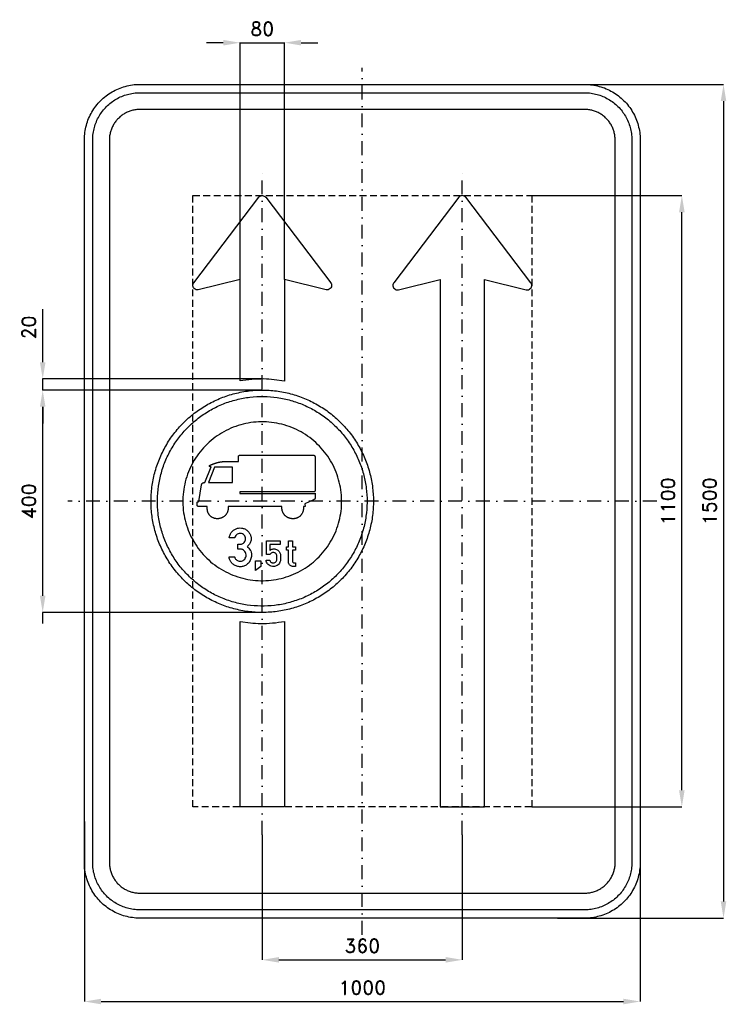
# Model space of a CAD drawing. Header units: millimetres. Extents: x -616 to 655, y -905 to 866.
import ezdxf

# ---------------------------------------------------------------- set-up
doc = ezdxf.new("R2010")
doc.units = ezdxf.units.MM
doc.header["$LTSCALE"] = 5
doc.linetypes.add('ČERCHOVANÁX2', pattern=[2, 1, -0.5, 0, -0.5])
doc.linetypes.add('ČÁRKOVANÁX2', pattern=[1.5, 1, -0.5])
doc.layers.add('Kóty', color=2, linetype='Continuous')
doc.layers.add('Značka', color=7, linetype='Continuous')
doc.styles.get("Standard").update_dxf_attribs({"font": 'romand.shx', "height": 25})
doc.dimstyles.get("Standard").update_dxf_attribs({"dimtxt": 25, "dimasz": 30, "dimexe": 0.18, "dimexo": 0.0625, "dimgap": 12.5, "dimtad": 1, "dimdec": 0, "dimzin": 0, "dimdsep": 46, "dimtxsty": 'Standard', "dimcen": 0.09, "dimadec": 0, "dimazin": 0, "dimtfac": 1, "dimtdec": 0, "dimtofl": 0, "dimtmove": 0, "dimatfit": 3, "dimfxl": 1, "dimtolj": 1, "dimtzin": 0, "dimarcsym": 0})

# ---------------------------------------------------------------- blocks, each defined once
blk = doc.blocks.new('*D0')
at = {"layer": 'Defpoints', "color": 0, "transparency": 16777216}
for p in [(-500, -576.2), (500, -596.8), (500, -900)]:
    blk.add_point(p, dxfattribs=at)
at = {"layer": 'Kóty', "color": 0, "lineweight": -2, "transparency": 16777216}
for p, q in [((-500, -576.2), (-500, -900.2)), ((500, -596.9), (500, -900.2)), ((-470, -900), (470, -900))]:
    blk.add_line(p, q, dxfattribs=at)
at = {"layer": 'Kóty', "color": 0, "transparency": 16777216}
for points in [[(-470, -895), (-470, -905), (-500, -900)], [(470, -895), (470, -905), (500, -900)]]:
    blk.add_solid(points, dxfattribs=at)
at = {"layer": 'Kóty', "color": 0, "transparency": 16777216, "insert": (0, -875), "char_height": 25, "attachment_point": 5}
blk.add_mtext('\\A1;1000', dxfattribs=at)
blk = doc.blocks.new('*D1')
at = {"layer": 'Defpoints', "color": 0, "transparency": 16777216}
for p in [(339.5, 750), (351.4, -750), (650, -750)]:
    blk.add_point(p, dxfattribs=at)
at = {"layer": 'Kóty', "color": 0, "lineweight": -2, "transparency": 16777216}
for p, q in [((339.6, 750), (650.2, 750)), ((650, 720), (650, -720)), ((351.5, -750), (650.2, -750))]:
    blk.add_line(p, q, dxfattribs=at)
at = {"layer": 'Kóty', "color": 0, "transparency": 16777216}
for points in [[(645, 720), (655, 720), (650, 750)], [(645, -720), (655, -720), (650, -750)]]:
    blk.add_solid(points, dxfattribs=at)
at = {"layer": 'Kóty', "color": 0, "transparency": 16777216, "insert": (625, 0), "char_height": 25, "attachment_point": 5, "rotation": 90}
blk.add_mtext('\\A1;1500', dxfattribs=at)
blk = doc.blocks.new('*D2')
at = {"layer": 'Defpoints', "color": 0, "transparency": 16777216}
for p in [(-180, -600), (180, -600), (180, -825)]:
    blk.add_point(p, dxfattribs=at)
at = {"layer": 'Kóty', "color": 0, "lineweight": -2, "transparency": 16777216}
for p, q in [((-180, -600.0625), (-180, -825.18)), ((180, -600.0625), (180, -825.18)), ((-150, -825), (150, -825))]:
    blk.add_line(p, q, dxfattribs=at)
at = {"layer": 'Kóty', "color": 0, "transparency": 16777216}
for points in [[(-150, -820), (-150, -830), (-180, -825)], [(150, -820), (150, -830), (180, -825)]]:
    blk.add_solid(points, dxfattribs=at)
at = {"layer": 'Kóty', "color": 0, "transparency": 16777216, "insert": (0, -800), "char_height": 25, "attachment_point": 5}
blk.add_mtext('\\A1;360', dxfattribs=at)
blk = doc.blocks.new('*D3')
at = {"layer": 'Defpoints', "color": 0, "transparency": 16777216}
for p in [(-140, 825), (-220, 399.21), (-140, 399.21)]:
    blk.add_point(p, dxfattribs=at)
at = {"layer": 'Kóty', "color": 0, "lineweight": -2, "transparency": 16777216}
for p, q in [((-250, 825), (-280, 825)), ((-220, 399.2725), (-220, 825.18)), ((-140, 399.2725), (-140, 825.18)), ((-110, 825), (-80, 825))]:
    blk.add_line(p, q, dxfattribs=at)
at = {"layer": 'Kóty', "color": 0, "transparency": 16777216}
for points in [[(-250, 830), (-250, 820), (-220, 825)], [(-110, 830), (-110, 820), (-140, 825)]]:
    blk.add_solid(points, dxfattribs=at)
at = {"layer": 'Kóty', "color": 0, "transparency": 16777216, "insert": (-180, 850), "char_height": 25, "attachment_point": 5}
blk.add_mtext('\\A1;80', dxfattribs=at)
blk = doc.blocks.new('*D4')
at = {"layer": 'Defpoints', "color": 0, "transparency": 16777216}
for p in [(304.8, 550), (575, 550), (304.8, -550)]:
    blk.add_point(p, dxfattribs=at)
at = {"layer": 'Kóty', "color": 0, "lineweight": -2, "transparency": 16777216}
for p, q in [((304.8625, 550), (575.18, 550)), ((575, -520), (575, 520)), ((304.8625, -550), (575.18, -550))]:
    blk.add_line(p, q, dxfattribs=at)
at = {"layer": 'Kóty', "color": 0, "transparency": 16777216}
for points in [[(570, 520), (580, 520), (575, 550)], [(570, -520), (580, -520), (575, -550)]]:
    blk.add_solid(points, dxfattribs=at)
at = {"layer": 'Kóty', "color": 0, "transparency": 16777216, "insert": (550, 0), "char_height": 25, "attachment_point": 5, "rotation": 90}
blk.add_mtext('\\A1;1100', dxfattribs=at)
blk = doc.blocks.new('*D5')
at = {"layer": 'Defpoints', "color": 0, "transparency": 16777216}
for p in [(-575, 200), (-180, 200), (-180, -200)]:
    blk.add_point(p, dxfattribs=at)
at = {"layer": 'Kóty', "color": 0, "lineweight": -2, "transparency": 16777216}
for p, q in [((-180.1, 200), (-575.2, 200)), ((-575, -170), (-575, 170)), ((-180.1, -200), (-575.2, -200))]:
    blk.add_line(p, q, dxfattribs=at)
at = {"layer": 'Kóty', "color": 0, "transparency": 16777216}
for points in [[(-580, 170), (-570, 170), (-575, 200)], [(-580, -170), (-570, -170), (-575, -200)]]:
    blk.add_solid(points, dxfattribs=at)
at = {"layer": 'Kóty', "color": 0, "transparency": 16777216, "insert": (-600, 0), "char_height": 25, "attachment_point": 5, "rotation": 90}
blk.add_mtext('\\A1;400', dxfattribs=at)
blk = doc.blocks.new('*D6')
at = {"layer": 'Defpoints', "color": 0, "transparency": 16777216}
for p in [(-575, 220), (-180, 220), (-180, 200)]:
    blk.add_point(p, dxfattribs=at)
at = {"layer": 'Kóty', "color": 0, "lineweight": -2, "transparency": 16777216}
for p, q in [((-575, 250), (-575, 345.5)), ((-180.1, 220), (-575.2, 220)), ((-180.1, 200), (-575.2, 200)), ((-575, 170), (-575, 140))]:
    blk.add_line(p, q, dxfattribs=at)
at = {"layer": 'Kóty', "color": 0, "transparency": 16777216}
for points in [[(-580, 250), (-570, 250), (-575, 220)], [(-580, 170), (-570, 170), (-575, 200)]]:
    blk.add_solid(points, dxfattribs=at)
at = {"layer": 'Kóty', "color": 0, "transparency": 16777216, "insert": (-600, 312.7), "char_height": 25, "attachment_point": 5, "rotation": 90}
blk.add_mtext('\\A1;20', dxfattribs=at)

msp = doc.modelspace()

# ---------------------------------------------------------------- linework, layer by layer
at = {"layer": 'Kóty'}
for points in [[(-220, 825), (-140, 825)], [(-575, 200.0163), (-575, 219.9834)], [(-575, -219.9834), (-575, -200.0163)]]:
    msp.add_lwpolyline(points, dxfattribs=at)
at = {"layer": 'Značka', "color": 6, "linetype": 'ČERCHOVANÁX2', "ltscale": 5}
for points in [[(0, -780), (0, 780)], [(-180, -600), (-180, 600)], [(180, -600), (180, 600)], [(530, 0), (-530, 0)]]:
    msp.add_lwpolyline(points, dxfattribs=at)
at = {"layer": 'Značka', "color": 5}
for points in [[(-400, -750), (-400.393, -749.9988), (-400.785, -749.9969, -0.0321801), (-413.6978, -749.0925, -0.0354432), (-426.3873, -746.4557, -0.0362667), (-438.6591, -742.3068, -0.0344205), (-450.2266, -736.4713, -0.0337216), (-461.0042, -729.2849, -0.0340847), (-470.7107, -720.7107, -0.0342086), (-479.2931, -711.0064, -0.0342292), (-486.4713, -700.2266, -0.0340441), (-492.2651, -688.6512, -0.0334121), (-496.4557, -676.3873, -0.0341269), (-499.1355, -663.6918, -0.0367447), (-499.9969, -650.785), (-499.9989, -650.393), (-500, -650), (-500, 650), (-499.9988, 650.39), (-499.9969, 650.79, -0.0321796), (-499.0925, 663.7, -0.0354411), (-496.4557, 676.39, -0.0362697), (-492.3068, 688.66, -0.0344172), (-486.4713, 700.23, -0.033719), (-479.2849, 711, -0.0340776), (-470.7107, 720.71, -0.0342077), (-461.0064, 729.29, -0.0342268), (-450.2266, 736.47, -0.0340514), (-438.6512, 742.27, -0.0334162), (-426.3873, 746.46, -0.0341286), (-413.6918, 749.14, -0.0367456), (-400.785, 750), (-400.393, 750), (-400, 750), (400, 750), (400.393, 750), (400.785, 750, -0.0321794), (413.698, 749.09, -0.0354509), (426.387, 746.46, -0.0362816), (438.659, 742.31, -0.0344246), (450.227, 736.47, -0.0337312), (461.004, 729.28, -0.034081), (470.711, 720.71, -0.0342138), (479.293, 711.01, -0.0342285), (486.471, 700.23, -0.0340344), (492.265, 688.65, -0.0334114), (496.46, 676.39, -0.0341223), (499.14, 663.69, -0.0367412), (500, 650.79), (500, 650.39), (500, 650), (500, -650), (500, -650.393), (500, -650.785, -0.0321792), (499.09, -663.6978, -0.0354418), (496.46, -676.3873, -0.0362638), (492.307, -688.6591, -0.0344153), (486.471, -700.2266, -0.0337192), (479.285, -711.0042, -0.034086), (470.711, -720.7107, -0.0342054), (461.006, -729.2931, -0.0342295), (450.227, -736.4713, -0.0340459), (438.651, -742.2651, -0.0334135), (426.387, -746.4557, -0.034127), (413.692, -749.1355, -0.036745), (400.785, -749.9969), (400.393, -749.9989), (400, -750), (-400, -750)], [(-400, -735), (-400.334, -734.999), (-400.668, -734.9974, -0.0321799), (-411.6431, -734.2286, -0.0354431), (-422.4292, -731.9874, -0.036267), (-432.8602, -728.4608, -0.0344205), (-442.6926, -723.5006, -0.0337214), (-451.8536, -717.3922, -0.0340847), (-460.1041, -710.1041, -0.0342085), (-467.3991, -701.8554, -0.0342292), (-473.5006, -692.6926, -0.0340447), (-478.4254, -682.8535, -0.0334123), (-481.9874, -672.4292, -0.0341271), (-484.2652, -661.638, -0.0367448), (-484.9974, -650.668), (-484.9991, -650.334), (-485, -650), (-485, 650), (-484.999, 650.33), (-484.9974, 650.67, -0.0321808), (-484.2286, 661.64, -0.0354437), (-481.9874, 672.43, -0.0362674), (-478.4608, 682.86, -0.034419), (-473.5006, 692.69, -0.0337112), (-467.3922, 701.85, -0.0340785), (-460.1041, 710.1, -0.034195), (-451.8554, 717.4, -0.0342194), (-442.6926, 723.5, -0.0340514), (-432.8535, 728.43, -0.0334085), (-422.4292, 731.99, -0.0341207), (-411.638, 734.27, -0.0367451), (-400.668, 735), (-400.334, 735), (-400, 735), (400, 735), (400.334, 735), (400.668, 735, -0.0321738), (411.643, 734.23, -0.0354396), (422.429, 731.99, -0.0362613), (432.86, 728.46, -0.0344296), (442.693, 723.5, -0.0337309), (451.854, 717.39, -0.0340802), (460.104, 710.1, -0.0342125), (467.399, 701.86, -0.03423), (473.501, 692.69, -0.0340367), (478.425, 682.85, -0.0334178), (481.987, 672.43, -0.0341274), (484.265, 661.64, -0.0367509), (484.997, 650.67), (484.999, 650.33), (485, 650), (485, -650), (484.999, -650.334), (484.997, -650.668, -0.0321847), (484.229, -661.6431, -0.0354498), (481.987, -672.4292, -0.0362714), (478.461, -682.8602, -0.0344187), (473.501, -692.6926, -0.0337149), (467.392, -701.8536, -0.0340831), (460.104, -710.1041, -0.0342094), (451.855, -717.3991, -0.0342308), (442.693, -723.5006, -0.0340424), (432.854, -728.4254, -0.0334111), (422.429, -731.9874, -0.0341271), (411.638, -734.2652, -0.0367448), (400.668, -734.9974), (400.334, -734.9991), (400, -735), (-400, -735)], [(-400, -705), (400, -705), (400.216, -704.9994), (400.432, -704.9983, 0.0321799), (407.534, -704.5008, 0.0354424), (414.513, -703.0507, 0.0362647), (421.263, -700.7687, 0.0344223), (427.625, -697.5592, 0.033717), (433.552, -693.6067, 0.034088), (438.891, -688.8909, 0.0342122), (443.611, -683.5535, 0.0342287), (447.559, -677.6246, 0.0340415), (450.746, -671.2582, 0.0334124), (453.051, -664.513, 0.0341249), (454.525, -657.5305, 0.0367432), (454.998, -650.432), (454.999, -650.216), (455, -650), (455, 650), (454.999, 650.22), (454.998, 650.43, 0.0321867), (454.501, 657.53, 0.0354421), (453.051, 664.51, 0.0362779), (450.769, 671.26, 0.0344207), (447.559, 677.62, 0.0337176), (443.607, 683.55, 0.0340785), (438.891, 688.89, 0.0341988), (433.554, 693.61, 0.0342361), (427.625, 697.56, 0.0340303), (421.258, 700.75, 0.033395), (414.513, 703.05, 0.0341092), (407.53, 704.52, 0.0367438), (400.432, 705), (400.216, 705), (400, 705), (-400, 705), (-400.216, 705), (-400.432, 705, 0.0321706), (-407.5338, 704.5, 0.0354292), (-414.513, 703.05, 0.036266), (-421.2625, 700.77, 0.0344312), (-427.6246, 697.56, 0.0337345), (-433.5523, 693.61, 0.034079), (-438.8909, 688.89, 0.0342245), (-443.6112, 683.55, 0.0342352), (-447.5592, 677.62, 0.0340405), (-450.7458, 671.26, 0.0334087), (-453.0507, 664.51, 0.034125), (-454.5245, 657.53, 0.0367448), (-454.9983, 650.43), (-454.9994, 650.22), (-455, 650), (-455, -650), (-454.9994, -650.216), (-454.9983, -650.432, 0.0321797), (-454.5008, -657.5338, 0.0354429), (-453.0507, -664.513, 0.0362669), (-450.7687, -671.2625, 0.0344214), (-447.5592, -677.6246, 0.0337215), (-443.6067, -683.5523, 0.0340845), (-438.8909, -688.8909, 0.0342083), (-433.5535, -693.6112, 0.0342301), (-427.6246, -697.5592, 0.0340439), (-421.2582, -700.7458, 0.0334124), (-414.513, -703.0507, 0.0341275), (-407.5305, -704.5245, 0.0367453), (-400.432, -704.9983), (-400.216, -704.9994), (-400, -705)], [(-220, 216.403), (-220, 375.21), (-220, 399.21), (-295, 380.66), (-295.4, 380.58), (-295.7, 380.51), (-297.3, 380.43), (-298.9, 380.68), (-300.7, 381.38), (-302.3, 382.54), (-303.6, 384.03), (-304.4, 385.8), (-304.9, 387.72), (-304.8, 389.68), (-304.4, 391.22), (-303.7, 392.62), (-303.5, 392.95), (-303.3, 393.27), (-186.4, 546.85), (-186.1, 547.13), (-185.9, 547.41), (-184.8, 548.4), (-183.6, 549.17), (-181.8, 549.8), (-180, 550, -0.0609936), (-178.2, 549.8), (-176.4, 549.17), (-175.2, 548.41), (-174.1, 547.41), (-173.9, 547.13), (-173.6, 546.85), (-56.7, 393.27), (-56.5, 392.95), (-56.3, 392.62), (-55.6, 391.21), (-55.2, 389.68), (-55.1, 387.72), (-55.6, 385.8), (-56.4, 384.03), (-57.7, 382.54), (-59.3, 381.39), (-61.1, 380.68), (-62.7, 380.42, -0.0574543), (-64.3, 380.51), (-64.6, 380.58), (-65, 380.66), (-140, 399.21), (-140, 375.21), (-140, 216.3), (-158.6, 218.731, 0.0237632), (-177.1, 219.981, 0.0274226), (-198.6, 218.978, 0.00900977), (-220, 216.403)], [(140, -550), (220, -550), (220, 375.21), (220, 399.21), (295, 380.66), (295.4, 380.58), (295.7, 380.51), (297.3, 380.43), (298.9, 380.68), (300.7, 381.38), (302.3, 382.54), (303.6, 384.03), (304.4, 385.8), (304.9, 387.72), (304.8, 389.68), (304.4, 391.22), (303.7, 392.62), (303.5, 392.95), (303.3, 393.27), (186.4, 546.85), (186.1, 547.13), (185.9, 547.41), (184.8, 548.4), (183.6, 549.17), (181.8, 549.8), (180, 550, 0.0609936), (178.2, 549.8), (176.4, 549.17), (175.2, 548.41), (174.1, 547.41), (173.9, 547.13), (173.6, 546.85), (56.7, 393.27), (56.5, 392.95), (56.3, 392.62), (55.6, 391.21), (55.2, 389.68), (55.1, 387.72), (55.6, 385.8), (56.4, 384.03), (57.7, 382.54), (59.3, 381.39), (61.1, 380.68), (62.7, 380.42, 0.0574543), (64.3, 380.51), (64.6, 380.58), (65, 380.66), (140, 399.21), (140, 375.21), (140, -550)], [(20, 0), (20, -1.309), (19.98, -2.618, -0.0321731), (17.99, -28.69, -0.0357246), (12.49, -54.288, -0.0366749), (3.9, -79.007, -0.0347495), (-8.12, -102.259, -0.0340364), (-22.88, -123.871, -0.0344521), (-40.44, -143.26, -0.0345575), (-60.28, -160.322, -0.0344277), (-82.28, -174.499, -0.0343867), (-105.86, -185.842, -0.0344176), (-130.77, -193.846, -0.0344252), (-156.48, -198.699, -0.034416), (-182.62, -199.983, -0.0344146), (-208.71, -198.016, -0.0344193), (-234.29, -192.491, -0.0344188), (-258.98, -183.838, -0.0344138), (-282.26, -171.881, -0.034415), (-303.87, -157.131, -0.0344155), (-323.26, -139.558, -0.0344182), (-340.32, -119.717, -0.0344176), (-354.5, -97.724, -0.0344207), (-365.84, -74.143, -0.0344125), (-373.85, -49.231, -0.0344131), (-378.7, -23.518, -0.0344137), (-379.98, 2.618, -0.0344118), (-378.02, 28.711, -0.0344129), (-372.49, 54.288, -0.0344113), (-363.84, 78.983, -0.0344139), (-351.88, 102.259, -0.034417), (-337.13, 123.872, -0.034419), (-319.56, 143.26, -0.0344133), (-299.72, 160.32, -0.0344162), (-277.72, 174.499, -0.0344144), (-254.14, 185.842, -0.0344149), (-229.23, 193.846, -0.0344176), (-203.52, 198.699, -0.0344162), (-177.38, 199.983, -0.0344168), (-151.29, 198.016, -0.0344159), (-125.71, 192.491, -0.0344145), (-101.02, 183.837, -0.0344145), (-77.74, 171.881, -0.0344165), (-56.13, 157.132, -0.0344028), (-36.74, 139.558, -0.0344173), (-19.68, 119.715, -0.0344822), (-5.5, 97.724, -0.0344182), (5.83, 74.15, -0.0340641), (13.85, 49.231, -0.0327859), (18.58, 24.791, -0.0342694), (20, 0)], [(-144.46, -9.417), (-241.37, -9.417), (-241.37, -9.455), (-241.37, -9.492), (-241.35, -9.754), (-241.34, -10.016), (-241.33, -10.265), (-241.32, -10.514), (-241.31, -10.764), (-241.3, -11.014), (-241.3, -11.214), (-241.29, -11.414), (-241.29, -11.626), (-241.29, -11.839), (-241.29, -11.877), (-241.29, -11.914), (-241.29, -12.055), (-241.29, -12.196), (-241.3, -12.478), (-241.31, -12.76), (-241.34, -13.467), (-241.4, -14.172), (-241.52, -15.112), (-241.68, -16.044), (-241.87, -16.969), (-242.12, -17.883), (-242.34, -18.605), (-242.6, -19.314), (-242.97, -20.183), (-243.37, -21.035), (-243.79, -21.848), (-244.24, -22.64), (-244.65, -23.279), (-245.1, -23.897), (-245.57, -24.496), (-246.06, -25.073), (-246.48, -25.519), (-246.91, -25.949), (-247.47, -26.465), (-248.05, -26.958), (-248.73, -27.506), (-249.44, -28.021), (-250.05, -28.423), (-250.67, -28.798), (-251.31, -29.15), (-251.96, -29.475), (-252.49, -29.717), (-253.03, -29.942), (-253.71, -30.199), (-254.4, -30.432), (-255.23, -30.686), (-256.07, -30.906), (-256.78, -31.06), (-257.49, -31.185), (-258.2, -31.285), (-258.92, -31.358), (-259.49, -31.398, -0.00836224), (-260.07, -31.419, -0.00963806), (-260.79, -31.421, -0.00710552), (-261.52, -31.4), (-262.37, -31.35), (-263.23, -31.266), (-263.94, -31.166), (-264.64, -31.036), (-265.34, -30.88), (-266.03, -30.697), (-266.58, -30.531), (-267.12, -30.346), (-267.79, -30.089), (-268.45, -29.806), (-269.23, -29.44), (-270, -29.037), (-270.63, -28.671), (-271.24, -28.275), (-271.83, -27.855), (-272.4, -27.408), (-272.84, -27.035), (-273.26, -26.643), (-273.77, -26.133), (-274.26, -25.601), (-274.77, -25.011), (-275.25, -24.399), (-275.63, -23.871), (-275.98, -23.327), (-276.32, -22.769), (-276.63, -22.2), (-276.87, -21.736), (-277.09, -21.265), (-277.35, -20.666), (-277.59, -20.06), (-277.93, -19.104), (-278.23, -18.134), (-278.44, -17.315), (-278.61, -16.487), (-278.75, -15.654), (-278.86, -14.816), (-278.92, -14.144), (-278.96, -13.47), (-278.97, -12.629), (-278.96, -11.788), (-278.95, -11.489), (-278.94, -11.19), (-278.94, -10.962), (-278.93, -10.735), (-278.92, -10.511), (-278.9, -10.288), (-278.89, -10.103), (-278.88, -9.918), (-278.87, -9.707), (-278.85, -9.496), (-278.85, -9.457), (-278.85, -9.417), (-293.72, -9.416), (-293.72, -9.416), (-293.72, -9.416), (-293.75, -9.416), (-293.77, -9.417), (-293.79, -9.417), (-293.81, -9.417), (-293.84, -9.417), (-293.86, -9.418), (-293.88, -9.418), (-293.89, -9.418), (-293.92, -9.418), (-293.94, -9.418), (-294.1, -9.418), (-294.26, -9.416), (-294.39, -9.413), (-294.52, -9.407), (-294.66, -9.399), (-294.79, -9.387), (-294.9, -9.376), (-295, -9.362), (-295.13, -9.341), (-295.26, -9.316), (-295.36, -9.298), (-295.45, -9.277), (-295.53, -9.258), (-295.6, -9.237), (-295.68, -9.214), (-295.75, -9.189), (-295.81, -9.168), (-295.87, -9.145), (-295.94, -9.115), (-296.02, -9.082), (-296.07, -9.056), (-296.13, -9.028), (-296.17, -9.004), (-296.21, -8.978), (-296.26, -8.952), (-296.3, -8.924), (-296.33, -8.901), (-296.36, -8.878), (-296.4, -8.847), (-296.44, -8.815), (-296.49, -8.779), (-296.53, -8.742), (-296.56, -8.709), (-296.6, -8.675), (-296.63, -8.641), (-296.66, -8.605), (-296.69, -8.576), (-296.71, -8.547), (-296.74, -8.509), (-296.77, -8.47), (-296.8, -8.422), (-296.83, -8.374), (-296.85, -8.332), (-296.88, -8.29), (-296.9, -8.248), (-296.92, -8.204), (-296.94, -8.169), (-296.95, -8.134), (-296.97, -8.089), (-296.99, -8.044), (-297, -7.995), (-297.02, -7.945), (-297.03, -7.904), (-297.04, -7.862), (-297.05, -7.82), (-297.06, -7.778), (-297.07, -7.744), (-297.08, -7.71), (-297.09, -7.668), (-297.09, -7.625), (-297.11, -7.562), (-297.11, -7.499), (-297.12, -7.447), (-297.13, -7.394), (-297.13, -7.341), (-297.14, -7.288), (-297.14, -7.246), (-297.14, -7.203), (-297.14, -7.15), (-297.14, -7.098), (-297.14, -7.079), (-297.14, -7.06), (-297.14, -7.044), (-297.14, -7.028), (-297.14, -7.013), (-297.14, -6.997), (-297.14, -6.984), (-297.14, -6.971), (-297.14, -6.956), (-297.14, -6.94), (-297.14, -6.89), (-297.14, -6.84), (-297.14, -6.739), (-297.14, -6.638), (-297.14, -6.387), (-297.14, -6.136), (-297.14, -5.8), (-297.14, -5.465), (-297.14, -5.13), (-297.14, -4.795), (-297.14, -4.527), (-297.14, -4.258), (-297.14, -3.923), (-297.14, -3.588), (-297.14, -3.448), (-297.14, -3.307), (-297.13, -3.19), (-297.12, -3.073), (-297.11, -2.956), (-297.1, -2.84), (-297.09, -2.747), (-297.07, -2.654), (-297.05, -2.539), (-297.02, -2.425), (-297, -2.344), (-296.98, -2.263), (-296.96, -2.196), (-296.94, -2.13), (-296.92, -2.065), (-296.89, -2), (-296.87, -1.948), (-296.85, -1.897), (-296.82, -1.834), (-296.78, -1.772), (-296.75, -1.707), (-296.71, -1.642), (-296.68, -1.59), (-296.65, -1.538), (-296.61, -1.488), (-296.57, -1.439), (-296.54, -1.4), (-296.51, -1.363), (-296.47, -1.317), (-296.42, -1.273), (-296.37, -1.223), (-296.32, -1.174), (-296.27, -1.135), (-296.22, -1.098), (-296.17, -1.062), (-296.12, -1.028), (-296.08, -1.001), (-296.04, -0.976), (-295.99, -0.945), (-295.93, -0.916), (-295.86, -0.88), (-295.79, -0.847), (-295.73, -0.821), (-295.67, -0.796), (-295.61, -0.774), (-295.54, -0.753), (-295.49, -0.737), (-295.44, -0.722), (-295.38, -0.704), (-295.31, -0.688), (-295.27, -0.676), (-295.22, -0.665), (-295.17, -0.656), (-295.13, -0.648), (-295.09, -0.64), (-295.05, -0.632), (-295.02, -0.627), (-294.98, -0.621), (-294.94, -0.615), (-294.9, -0.609), (-294.83, -0.599), (-294.75, -0.59), (-294.69, -0.583), (-294.62, -0.577), (-294.56, -0.572), (-294.49, -0.568), (-294.44, -0.565), (-294.39, -0.562), (-294.33, -0.559), (-294.26, -0.557), (-294.24, -0.557), (-294.21, -0.556), (-294.19, -0.556), (-294.17, -0.556), (-294.15, -0.555), (-294.13, -0.555), (-294.11, -0.555), (-294.09, -0.554), (-294.08, -0.554), (-294.06, -0.554), (-294.06, -0.554), (-294.05, -0.554), (-289.14, 29.807), (-289.14, 29.815), (-289.14, 29.822), (-289.14, 29.83), (-289.13, 29.845), (-289.13, 29.861), (-289.12, 29.9), (-289.11, 29.938), (-289.1, 29.99), (-289.09, 30.041), (-289.08, 30.093), (-289.07, 30.144), (-289.06, 30.185), (-289.05, 30.227), (-289.04, 30.27), (-289.03, 30.314), (-289.03, 30.321), (-289.02, 30.329), (-289.01, 30.367), (-289, 30.404), (-288.97, 30.478), (-288.94, 30.552), (-288.87, 30.73), (-288.8, 30.907), (-288.7, 31.131), (-288.6, 31.351), (-288.48, 31.561), (-288.35, 31.764), (-288.24, 31.924), (-288.11, 32.077), (-287.96, 32.241), (-287.8, 32.393), (-287.76, 32.421), (-287.73, 32.448), (-287.73, 32.45), (-287.73, 32.453), (-287.72, 32.456), (-287.72, 32.46), (-287.71, 32.465), (-287.71, 32.47), (-287.7, 32.475), (-287.69, 32.48), (-287.69, 32.484), (-287.68, 32.488), (-287.68, 32.493), (-287.67, 32.498), (-287.62, 32.536), (-287.57, 32.574), (-287.47, 32.648), (-287.36, 32.718), (-287.08, 32.882), (-286.79, 33.024), (-286.37, 33.191), (-285.94, 33.326), (-285.49, 33.438), (-285.04, 33.526), (-284.68, 33.582), (-284.32, 33.626), (-283.96, 33.661), (-283.59, 33.685), (-283.53, 33.689), (-283.47, 33.692), (-283.46, 33.692), (-283.46, 33.693), (-283.44, 33.694), (-283.43, 33.695), (-283.4, 33.698), (-283.36, 33.701), (-283.32, 33.705), (-283.28, 33.708), (-283.23, 33.711), (-283.19, 33.714), (-283.15, 33.716), (-283.12, 33.717), (-283.08, 33.718), (-283.04, 33.719), (-283.04, 33.719), (-283.03, 33.719), (-272.08, 61.751), (-272.08, 61.751), (-272.08, 61.751), (-272.11, 61.749), (-272.13, 61.748), (-272.15, 61.747), (-272.18, 61.745), (-272.2, 61.744), (-272.22, 61.743), (-272.24, 61.742), (-272.26, 61.742), (-272.28, 61.741), (-272.31, 61.741), (-272.46, 61.741), (-272.6, 61.746), (-272.73, 61.756), (-272.85, 61.77), (-272.97, 61.789), (-273.1, 61.812), (-273.19, 61.833), (-273.29, 61.859), (-273.41, 61.895), (-273.53, 61.935), (-273.63, 61.972), (-273.73, 62.012), (-273.81, 62.049), (-273.89, 62.089), (-273.97, 62.131), (-274.05, 62.177), (-274.11, 62.215), (-274.17, 62.256), (-274.24, 62.309), (-274.31, 62.365), (-274.36, 62.409), (-274.41, 62.454), (-274.45, 62.494), (-274.49, 62.534), (-274.53, 62.576), (-274.57, 62.619), (-274.59, 62.655), (-274.62, 62.691), (-274.65, 62.738), (-274.68, 62.785), (-274.71, 62.839), (-274.74, 62.895), (-274.76, 62.942), (-274.78, 62.99), (-274.8, 63.039), (-274.82, 63.089), (-274.83, 63.129), (-274.84, 63.17), (-274.85, 63.221), (-274.85, 63.273), (-274.86, 63.338), (-274.86, 63.403), (-274.86, 63.458), (-274.86, 63.512), (-274.85, 63.566), (-274.84, 63.619), (-274.83, 63.662), (-274.82, 63.704), (-274.8, 63.757), (-274.78, 63.808), (-274.76, 63.882), (-274.72, 63.955), (-274.69, 64.013), (-274.66, 64.071), (-274.62, 64.126), (-274.59, 64.181), (-274.56, 64.224), (-274.52, 64.266), (-274.48, 64.317), (-274.44, 64.367), (-274.37, 64.444), (-274.29, 64.518), (-274.23, 64.578), (-274.16, 64.635), (-274.1, 64.691), (-274.03, 64.744), (-273.97, 64.786), (-273.92, 64.827), (-273.84, 64.877), (-273.77, 64.925), (-273.61, 65.028), (-273.45, 65.125), (-273.31, 65.202), (-273.17, 65.274), (-273.03, 65.343), (-272.89, 65.409), (-272.77, 65.459), (-272.66, 65.508), (-272.51, 65.565), (-272.36, 65.62), (-272.31, 65.639), (-272.26, 65.657), (-272.22, 65.672), (-272.18, 65.688), (-272.13, 65.703), (-272.09, 65.717), (-272.06, 65.729), (-272.03, 65.741), (-271.98, 65.756), (-271.94, 65.77), (-271.9, 65.783), (-271.86, 65.796), (-271.83, 65.807), (-271.8, 65.818), (-271.77, 65.829), (-271.74, 65.84), (-271.71, 65.849), (-271.68, 65.858), (-271.65, 65.87), (-271.62, 65.881), (-271.53, 65.912), (-271.45, 65.943), (-271.38, 65.969), (-271.3, 65.995), (-271.23, 66.021), (-271.16, 66.048), (-271.1, 66.069), (-271.04, 66.09), (-270.97, 66.117), (-270.9, 66.144), (-270.63, 66.245), (-270.37, 66.346), (-270.14, 66.431), (-269.92, 66.516), (-269.7, 66.601), (-269.47, 66.686), (-269.3, 66.755), (-269.12, 66.823), (-268.89, 66.908), (-268.67, 66.993), (-268.22, 67.165), (-267.76, 67.336), (-267.38, 67.477), (-267, 67.617), (-266.62, 67.756), (-266.23, 67.892), (-265.93, 68.001), (-265.62, 68.108), (-265.24, 68.24), (-264.85, 68.371), (-264.3, 68.554), (-263.75, 68.734), (-263.29, 68.879), (-262.83, 69.021), (-262.37, 69.16), (-261.91, 69.295), (-261.53, 69.401), (-261.16, 69.503), (-260.7, 69.628), (-260.23, 69.749), (-259.73, 69.874), (-259.24, 69.995), (-258.83, 70.092), (-258.41, 70.186), (-258, 70.276), (-257.58, 70.363), (-257.25, 70.43), (-256.91, 70.495), (-256.5, 70.572), (-256.08, 70.647), (-255.51, 70.746), (-254.95, 70.842), (-254.48, 70.918), (-254, 70.99), (-253.53, 71.057), (-253.06, 71.117), (-252.68, 71.16), (-252.3, 71.199), (-251.9, 71.234), (-251.49, 71.261), (-251.42, 71.265), (-251.35, 71.269), (-251.33, 71.27), (-251.32, 71.271), (-251.3, 71.272), (-251.27, 71.274), (-251.21, 71.277), (-251.14, 71.281), (-251.05, 71.285), (-250.97, 71.29), (-250.88, 71.295), (-250.79, 71.299), (-250.73, 71.302), (-250.66, 71.306), (-250.58, 71.31), (-250.51, 71.314), (-250.5, 71.314), (-250.48, 71.315), (-222.94, 71.315), (-222.94, 79.284), (-222.94, 79.288), (-222.94, 79.292), (-222.94, 79.32), (-222.94, 79.348), (-222.94, 79.374), (-222.94, 79.401), (-222.94, 79.428), (-222.94, 79.454), (-222.94, 79.476), (-222.94, 79.497), (-222.93, 79.524), (-222.93, 79.551), (-222.93, 79.721), (-222.92, 79.891), (-222.91, 80.032), (-222.89, 80.174), (-222.88, 80.315), (-222.86, 80.455), (-222.84, 80.567), (-222.82, 80.678), (-222.78, 80.816), (-222.75, 80.954), (-222.72, 81.048), (-222.7, 81.142), (-222.67, 81.219), (-222.64, 81.295), (-222.61, 81.371), (-222.58, 81.445), (-222.56, 81.504), (-222.53, 81.562), (-222.49, 81.633), (-222.45, 81.703), (-222.41, 81.765), (-222.37, 81.827), (-222.34, 81.877), (-222.3, 81.926), (-222.26, 81.973), (-222.23, 82.02), (-222.19, 82.056), (-222.16, 82.091), (-222.12, 82.134), (-222.07, 82.175), (-222.02, 82.223), (-221.96, 82.269), (-221.92, 82.305), (-221.87, 82.34), (-221.82, 82.374), (-221.77, 82.406), (-221.73, 82.43), (-221.69, 82.454), (-221.63, 82.482), (-221.58, 82.509), (-221.5, 82.548), (-221.41, 82.585), (-221.34, 82.612), (-221.26, 82.638), (-221.19, 82.661), (-221.12, 82.683), (-221.06, 82.699), (-221, 82.714), (-220.92, 82.731), (-220.84, 82.747), (-220.77, 82.761), (-220.69, 82.774), (-220.63, 82.784), (-220.57, 82.793), (-220.5, 82.802), (-220.44, 82.809), (-220.39, 82.815), (-220.34, 82.82), (-220.27, 82.826), (-220.21, 82.831), (-220.09, 82.839), (-219.98, 82.846), (-219.88, 82.85), (-219.78, 82.853), (-219.69, 82.856), (-219.59, 82.857), (-219.51, 82.857), (-219.43, 82.857), (-219.35, 82.856), (-219.27, 82.855), (-219.25, 82.855), (-219.24, 82.854), (-87.7, 82.854), (-87.62, 82.852), (-87.54, 82.849, -0.0505214), (-87.06, 82.775), (-86.61, 82.605), (-86.24, 82.381), (-85.92, 82.093), (-85.6, 81.716), (-85.35, 81.295), (-85.17, 80.884), (-85.04, 80.454), (-84.94, 79.993), (-84.9, 79.525), (-84.9, 79.453), (-84.9, 79.38), (-84.9, 79.374), (-84.9, 78.483), (-84.9, 77.592), (-84.9, 75.81), (-84.9, 74.028), (-84.9, 69.572), (-84.9, 65.117), (-84.9, 59.176), (-84.9, 53.235), (-84.9, 47.295), (-84.9, 41.354), (-84.9, 36.602), (-84.9, 31.849), (-84.9, 26.8), (-84.9, 21.75), (-84.9, 20.859), (-84.9, 19.968), (-84.9, 19.949), (-84.9, 19.93), (-84.9, 19.893), (-84.9, 19.855), (-84.9, 19.761), (-84.9, 19.668), (-84.91, 19.542), (-84.91, 19.417), (-84.92, 19.293), (-84.94, 19.168), (-84.95, 19.069), (-84.97, 18.97), (-84.99, 18.847), (-85.02, 18.724), (-85.04, 18.641), (-85.06, 18.558), (-85.08, 18.49), (-85.1, 18.422), (-85.12, 18.355), (-85.15, 18.289), (-85.17, 18.236), (-85.19, 18.184), (-85.22, 18.12), (-85.26, 18.056), (-85.3, 17.985), (-85.34, 17.915), (-85.38, 17.858), (-85.42, 17.802), (-85.46, 17.748), (-85.5, 17.696), (-85.54, 17.655), (-85.58, 17.615), (-85.63, 17.567), (-85.68, 17.521), (-85.74, 17.461), (-85.81, 17.405), (-85.88, 17.36), (-85.94, 17.318), (-86, 17.278), (-86.07, 17.24), (-86.12, 17.211), (-86.17, 17.183), (-86.24, 17.151), (-86.31, 17.12), (-86.41, 17.076), (-86.52, 17.035), (-86.61, 17.005), (-86.69, 16.977), (-86.78, 16.95), (-86.87, 16.927), (-86.95, 16.909), (-87.02, 16.892), (-87.11, 16.873), (-87.2, 16.855), (-87.38, 16.824), (-87.55, 16.797), (-87.7, 16.779), (-87.85, 16.764), (-88, 16.751), (-88.15, 16.742), (-88.26, 16.736), (-88.38, 16.731), (-88.53, 16.728), (-88.68, 16.726), (-88.72, 16.726), (-88.76, 16.725), (-88.79, 16.725), (-88.82, 16.725), (-88.85, 16.725), (-88.88, 16.724), (-88.9, 16.724), (-88.93, 16.724), (-88.96, 16.724), (-88.98, 16.724), (-88.99, 16.724), (-88.99, 16.724), (-220.18, 16.734), (-220.18, 13.917), (-88.35, 13.918), (-87.39, 13.918), (-87.38, 13.918), (-87.37, 13.917), (-87.28, 13.916), (-87.2, 13.916), (-87.12, 13.916), (-87.04, 13.916), (-86.97, 13.917), (-86.89, 13.919), (-86.82, 13.922), (-86.76, 13.925), (-86.68, 13.93), (-86.61, 13.936), (-86.52, 13.944), (-86.43, 13.953), (-86.36, 13.962), (-86.28, 13.973), (-86.21, 13.985), (-86.14, 13.999), (-86.08, 14.012), (-86.03, 14.026), (-85.96, 14.045), (-85.89, 14.066), (-85.81, 14.089), (-85.74, 14.114), (-85.69, 14.136), (-85.63, 14.161), (-85.57, 14.187), (-85.52, 14.215), (-85.48, 14.239), (-85.43, 14.264), (-85.38, 14.296), (-85.33, 14.331), (-85.28, 14.368), (-85.23, 14.407), (-85.19, 14.441), (-85.15, 14.477), (-85.11, 14.513), (-85.08, 14.551), (-85.05, 14.583), (-85.02, 14.615), (-84.99, 14.656), (-84.96, 14.698), (-84.95, 14.709), (-84.94, 14.72), (-84.94, 14.73), (-84.93, 14.739), (-84.93, 14.749), (-84.92, 14.758), (-84.91, 14.766), (-84.91, 14.773), (-84.9, 14.783), (-84.9, 14.792), (-84.9, 5.882), (-84.9, 5.862), (-84.9, 5.842), (-84.9, 5.825), (-84.9, 5.808), (-84.9, 5.792), (-84.9, 5.775), (-84.9, 5.761), (-84.9, 5.748), (-84.9, 5.73), (-84.9, 5.713), (-84.9, 5.699), (-84.9, 5.685), (-84.9, 5.656), (-84.91, 5.627), (-84.91, 5.555), (-84.92, 5.484), (-84.93, 5.388), (-84.95, 5.293), (-84.96, 5.199), (-84.98, 5.105), (-85, 5.03), (-85.02, 4.956), (-85.05, 4.864), (-85.09, 4.773), (-85.12, 4.681), (-85.16, 4.591), (-85.19, 4.517), (-85.23, 4.445), (-85.26, 4.373), (-85.31, 4.302), (-85.34, 4.246), (-85.37, 4.192), (-85.42, 4.125), (-85.47, 4.059), (-85.53, 3.973), (-85.6, 3.89), (-85.66, 3.822), (-85.73, 3.757), (-85.79, 3.693), (-85.85, 3.632), (-85.91, 3.583), (-85.96, 3.536), (-86.03, 3.479), (-86.1, 3.423), (-86.18, 3.36), (-86.27, 3.299), (-86.34, 3.25), (-86.41, 3.201), (-86.48, 3.155), (-86.55, 3.109), (-86.61, 3.073), (-86.67, 3.038), (-86.75, 2.995), (-86.82, 2.953), (-86.93, 2.897), (-87.03, 2.843), (-87.12, 2.798), (-87.2, 2.755), (-87.29, 2.712), (-87.38, 2.67), (-87.45, 2.637), (-87.52, 2.605), (-87.6, 2.571), (-87.67, 2.537), (-87.69, 2.531), (-87.7, 2.525), (-87.71, 2.522), (-87.71, 2.519), (-87.72, 2.515), (-87.74, 2.51), (-87.75, 2.504), (-87.77, 2.497), (-87.78, 2.491), (-87.8, 2.485), (-87.81, 2.48), (-87.82, 2.474), (-87.83, 2.468), (-87.85, 2.462), (-103.37, -4.868), (-102.8, -9.417), (-105.85, -9.417), (-105.85, -9.457), (-105.85, -9.498), (-105.84, -9.794), (-105.83, -10.091), (-105.82, -10.389), (-105.81, -10.687), (-105.8, -10.989), (-105.8, -11.291), (-105.79, -11.528), (-105.79, -11.764), (-105.79, -12.003), (-105.8, -12.242), (-105.8, -12.283), (-105.8, -12.323), (-105.8, -12.47), (-105.81, -12.617), (-105.82, -12.911), (-105.84, -13.205), (-105.9, -13.942), (-105.98, -14.676), (-106.11, -15.653), (-106.3, -16.623), (-106.52, -17.583), (-106.79, -18.531), (-107.04, -19.279), (-107.32, -20.014), (-107.72, -20.912), (-108.16, -21.791), (-108.6, -22.601), (-109.07, -23.388), (-109.5, -24.023), (-109.97, -24.635), (-110.45, -25.226), (-110.97, -25.794), (-111.4, -26.232), (-111.85, -26.651), (-112.43, -27.151), (-113.03, -27.626), (-113.73, -28.144), (-114.46, -28.627), (-115.08, -29.001), (-115.72, -29.344), (-116.37, -29.662), (-117.04, -29.952), (-117.58, -30.166), (-118.13, -30.36), (-118.82, -30.577), (-119.53, -30.77), (-120.37, -30.977), (-121.23, -31.148), (-121.95, -31.261), (-122.67, -31.343), (-123.4, -31.399, -0.00956302), (-124.12, -31.429, -0.00765489), (-124.71, -31.434, -0.00797213), (-125.29, -31.421), (-126.02, -31.381), (-126.74, -31.317), (-127.61, -31.217), (-128.48, -31.083), (-129.2, -30.943), (-129.91, -30.774), (-130.62, -30.582), (-131.32, -30.362), (-131.87, -30.169), (-132.42, -29.958), (-133.09, -29.671), (-133.76, -29.361), (-134.55, -28.964), (-135.33, -28.533), (-135.96, -28.147), (-136.57, -27.734), (-137.17, -27.299), (-137.75, -26.839), (-138.2, -26.456), (-138.63, -26.056), (-139.16, -25.536), (-139.66, -24.997), (-140.17, -24.418), (-140.66, -23.819), (-141.04, -23.304), (-141.4, -22.774), (-141.74, -22.231), (-142.07, -21.676), (-142.31, -21.223), (-142.55, -20.764), (-142.82, -20.179), (-143.07, -19.586), (-143.41, -18.697), (-143.72, -17.792), (-143.94, -17.028), (-144.12, -16.253), (-144.27, -15.474), (-144.39, -14.688), (-144.47, -14.058), (-144.52, -13.426), (-144.55, -12.636), (-144.56, -11.845), (-144.55, -11.553), (-144.55, -11.261), (-144.54, -11.018), (-144.53, -10.775), (-144.52, -10.533), (-144.51, -10.29), (-144.5, -10.096), (-144.49, -9.902), (-144.48, -9.696), (-144.46, -9.49), (-144.46, -9.453), (-144.46, -9.417)], [(-229.8, -99.979), (-229.54, -100.781), (-229.24, -101.571, 0.066975), (-227.87, -103.917, 0.0673885), (-225.91, -105.836, 0.0796225), (-223.14, -107.407, 0.0834844), (-220.02, -108.014, 0.0787437), (-217.08, -107.724, 0.0772781), (-214.36, -106.55, 0.0948676), (-211.53, -104.034, 0.0873954), (-209.74, -100.643, 0.0974004), (-209.09, -96.363, 0.104423), (-210.14, -92.186, 0.0948317), (-212.34, -88.995, 0.0956711), (-215.54, -86.85, 0.0455988), (-217.21, -86.258, 0.0433252), (-218.94, -85.971), (-219.33, -85.943), (-219.71, -85.921), (-223.94, -85.921), (-223.94, -77.35), (-219.56, -77.35), (-219.19, -77.362), (-218.82, -77.364, 0.0895427), (-216.12, -76.814, 0.0781919), (-213.7, -75.386, 0.0985753), (-211.23, -72.623, 0.0998172), (-210, -69.136, 0.0968978), (-210.04, -65.547, 0.0986555), (-211.42, -62.243, 0.100592), (-213.94, -59.595, 0.0976289), (-217.29, -58.1, 0.106), (-221.29, -57.903, 0.108985), (-225.02, -59.371, 0.0962962), (-227.63, -61.777, 0.10027), (-229.12, -64.929), (-229.22, -65.321), (-229.31, -65.714), (-239.24, -65.714), (-238.97, -64.227), (-238.64, -62.75, -0.0708778), (-236.49, -57.577, -0.0765921), (-232.93, -53.221, -0.078968), (-228.32, -49.99, -0.0763657), (-222.95, -48.307, -0.0778084), (-217.15, -48.155, -0.0779697), (-211.57, -49.779, -0.0810085), (-206.45, -53.075, -0.0810126), (-202.63, -57.814, -0.0763284), (-200.52, -62.857, -0.0798093), (-200.05, -68.336, -0.0920722), (-201.51, -74.595, -0.105069), (-205.15, -79.743), (-206.21, -80.713), (-207.33, -81.621), (-206.3, -82.39), (-205.29, -83.2, -0.0580419), (-202.69, -86.042, -0.0588952), (-200.81, -89.414, -0.0749016), (-199.48, -94.288, -0.0640786), (-199.54, -99.407, -0.0894121), (-201.71, -106.779, -0.101901), (-206.39, -112.771, -0.0873225), (-211.67, -116.169, -0.08096), (-217.81, -117.657, -0.0796553), (-224.06, -117.327, -0.0826696), (-229.86, -115.043, -0.0768133), (-234.42, -111.474, -0.0765921), (-237.69, -106.721, -0.0411036), (-238.86, -103.932, -0.0403427), (-239.55, -101.007), (-239.63, -100.493), (-239.7, -99.979), (-229.8, -99.979)], [(-166.55, -105.743), (-166.47, -106.036), (-166.38, -106.329), (-165.64, -107.988, 0.0760294), (-164.47, -109.381, 0.0812327), (-162.99, -110.398, 0.0740424), (-161.24, -110.924, 0.102532), (-158.51, -110.841, 0.11697), (-156.1, -109.652, 0.0722627), (-154.97, -108.515), (-154.18, -107.119), (-153.78, -105.963), (-153.6, -104.762), (-153.59, -104.438), (-153.58, -104.114), (-153.58, -98.571), (-153.63, -97.926), (-153.73, -97.29), (-154.2, -95.962), (-155, -94.767, 0.0692319), (-156.41, -93.419, 0.0805147), (-158.13, -92.552, 0.0977775), (-160.41, -92.229, 0.0911262), (-162.7, -92.771, 0.0854913), (-164.52, -93.873, 0.103717), (-165.78, -95.514), (-165.88, -95.715), (-165.98, -95.919), (-172.4, -95.919), (-172.4, -71.429), (-147.91, -71.429), (-147.91, -77.948), (-166.28, -77.948), (-166.28, -88.233), (-165.52, -87.72), (-164.75, -87.238, -0.0517273), (-162.6, -86.278, -0.052715), (-160.28, -85.781, -0.0657726), (-157.34, -85.784, -0.0655393), (-154.5, -86.548, -0.0694002), (-151.77, -88.052, -0.0713452), (-149.57, -90.243, -0.0596422), (-148.19, -92.495, -0.0538171), (-147.34, -95), (-147.14, -96.021), (-147.06, -97.052), (-147.06, -97.19), (-147.06, -97.329), (-147.06, -104.667), (-147.07, -104.993), (-147.08, -105.319), (-147.38, -107.409), (-148.04, -109.429, -0.0808509), (-150.17, -112.965, -0.0845), (-153.32, -115.629, -0.0697996), (-156.29, -117.01, -0.0667968), (-159.54, -117.543, -0.0846459), (-163.84, -117.045, -0.0887521), (-167.72, -115.133, -0.0741608), (-170.32, -112.715, -0.0709665), (-172.13, -109.667), (-172.72, -108.032), (-173.06, -106.338), (-173.1, -106.041), (-173.14, -105.743), (-166.55, -105.743)], [(-120.36, -117.143), (-124.8, -117.143), (-125.14, -117.123), (-125.48, -117.097, -0.063572), (-127.51, -116.642, -0.0716449), (-129.34, -115.666, -0.0793037), (-131, -114.107, -0.0717259), (-132.13, -112.122), (-132.47, -111.156), (-132.64, -110.158), (-132.65, -109.917), (-132.66, -109.676), (-132.66, -87.696), (-136.21, -87.696), (-136.21, -81.952), (-132.66, -81.952), (-132.66, -71.429), (-125.65, -71.429), (-125.65, -81.952), (-120.3, -81.952), (-120.3, -87.696), (-125.65, -87.696), (-125.65, -108.24), (-125.63, -108.373), (-125.62, -108.507), (-125.48, -109.099), (-125.21, -109.645), (-124.63, -110.231, 0.119812), (-123.88, -110.517), (-123.73, -110.536), (-123.59, -110.548), (-120.36, -110.548), (-120.36, -117.143)], [(-220, -216.3), (-201.4, -218.731, 0.0237664), (-182.9, -219.981, 0.0274197), (-161.4, -218.978, 0.00900979), (-140, -216.403), (-140, -550), (-220, -550), (-220, -216.3)]]:
    msp.add_lwpolyline(points, format="xyb", dxfattribs=at)
at = {"layer": 'Značka', "color": 6, "linetype": 'ČÁRKOVANÁX2', "ltscale": 2.5}
msp.add_lwpolyline([(-304.8, -550), (-304.8, 550), (304.8, 550), (304.8, -550), (-304.8, -550)], dxfattribs=at)
at = {"layer": 'Značka', "color": 1}
for points in [[(8.57, 0), (8.57, -1.234), (8.56, -2.468, -0.0321803), (6.68, -27.051, -0.0357251), (1.49, -51.186, -0.0366734), (-6.61, -74.492, -0.0347475), (-17.94, -96.415, -0.0340381), (-31.86, -116.792, -0.0344535), (-48.42, -135.074, -0.0345572), (-67.12, -151.16, -0.0344251), (-87.86, -164.528, -0.0343883), (-110.09, -175.222, -0.0344184), (-133.58, -182.769, -0.0344233), (-157.83, -187.345, -0.0344134), (-182.47, -188.555, -0.0344135), (-207.07, -186.7, -0.0344147), (-231.19, -181.492, -0.0344117), (-254.47, -173.333, -0.0344152), (-276.42, -162.06, -0.0344119), (-296.79, -148.152, -0.0344168), (-315.07, -131.583, -0.0344198), (-331.16, -112.876, -0.0344216), (-344.53, -92.14, -0.0344143), (-355.22, -69.907, -0.0344109), (-362.77, -46.417, -0.0344157), (-367.35, -22.174, -0.0344137), (-368.56, 2.468, -0.0344181), (-366.7, 27.07, -0.034414), (-361.49, 51.186, -0.0344124), (-353.33, 74.47, -0.0344163), (-342.06, 96.415, -0.0344183), (-328.15, 116.794, -0.0344151), (-311.58, 135.074, -0.0344109), (-292.88, 151.159, -0.0344127), (-272.14, 164.528, -0.0344134), (-249.91, 175.222, -0.0344186), (-226.42, 182.769, -0.0344152), (-202.17, 187.345, -0.0344137), (-177.53, 188.555, -0.0344158), (-152.93, 186.701, -0.0344158), (-128.81, 181.492, -0.0344151), (-105.53, 173.332, -0.0344158), (-83.58, 162.06, -0.0344134), (-63.21, 148.153, -0.0344034), (-44.93, 131.583, -0.0344117), (-28.84, 112.874, -0.0344967), (-15.47, 92.14, -0.0344206), (-4.79, 69.913, -0.0340808), (2.77, 46.417, -0.0327946), (7.23, 23.374, -0.0342499), (8.57, 0)], [(-37.14, 0), (-37.15, 0.935), (-37.16, 1.87, 0.0321696), (-38.58, 20.493, 0.0357214), (-42.51, 38.777, 0.0366614), (-48.64, 56.433, 0.0347605), (-57.23, 73.042, 0.0340406), (-67.77, 88.479, 0.0344516), (-80.32, 102.329, 0.0345655), (-94.49, 114.515, 0.0344298), (-110.2, 124.642, 0.0343942), (-127.04, 132.744, 0.0344163), (-144.84, 138.462, 0.0344224), (-163.2, 141.928, 0.0344158), (-181.87, 142.845, 0.0344166), (-200.51, 141.44, 0.0344182), (-218.78, 137.494, 0.0344187), (-236.42, 131.313, 0.0344163), (-253.04, 122.772, 0.0344169), (-268.48, 112.237, 0.0344172), (-282.33, 99.684, 0.0344158), (-294.51, 85.512, 0.0344152), (-304.64, 69.803, 0.0344138), (-312.74, 52.96, 0.034416), (-318.46, 35.165, 0.034422), (-321.93, 16.798, 0.0344259), (-322.84, -1.87, 0.0344256), (-321.44, -20.508, 0.034415), (-317.49, -38.777, 0.0344166), (-311.31, -56.416, 0.0344179), (-302.77, -73.042, 0.0344124), (-292.24, -88.48, 0.0344077), (-279.68, -102.329, 0.0344112), (-265.51, -114.514, 0.0344151), (-249.8, -124.642, 0.0344211), (-232.96, -132.744, 0.0344183), (-215.16, -138.462, 0.0344132), (-196.8, -141.928, 0.0344162), (-178.13, -142.845, 0.0344196), (-159.49, -141.44, 0.0344197), (-141.22, -137.494, 0.0344182), (-123.58, -131.312, 0.034417), (-106.96, -122.772, 0.0344212), (-91.52, -112.237, 0.0344102), (-77.67, -99.684, 0.034411), (-65.48, -85.51, 0.0344796), (-55.36, -69.803, 0.0344147), (-47.26, -52.964, 0.0340722), (-41.54, -35.165, 0.0327956), (-38.16, -17.708, 0.0342657), (-37.14, 0)]]:
    msp.add_lwpolyline(points, format="xyb", dxfattribs=at)
at = {"layer": 'Značka', "color": 5}
for points in [[(-276.87, 33.866), (-233.29, 33.866), (-233.29, 61.59), (-266.02, 61.59), (-276.87, 33.866)], [(-192.11, -124.571), (-192.11, -107.314), (-182.28, -107.314), (-182.28, -117.143), (-192.11, -124.571)]]:
    msp.add_lwpolyline(points, dxfattribs=at)

# ---------------------------------------------------------------- dimensions: what is measured, and where the dimension line sits
at = {"layer": 'Kóty'}
for base, p1, p2, picture, middle in [((-140, 825), (-220, 399.21), (-140, 399.21), '*D3', (-180, 850)), ((500, -900), (-500, -576.1692), (500, -596.7977), '*D0', (0, -875)), ((180, -825), (-180, -600), (180, -600), '*D2', (0, -800))]:
    dim = msp.add_linear_dim(base=base, p1=p1, p2=p2, dimstyle='Standard', dxfattribs=at)
    dim.commit()
    dim.dimension.update_dxf_attribs({"geometry": picture, "text_midpoint": middle})
for base, p1, p2, picture, middle in [((650, -750), (339.5288, 750), (351.414, -750), '*D1', (625, 0)), ((575, 550), (304.8, -550), (304.8, 550), '*D4', (550, 0)), ((-575, 219.9834), (-180, 200.0163), (-180, 219.9834), '*D6', (-600, 312.7215)), ((-575, 200.0163), (-180, -200.0163), (-180, 200.0163), '*D5', (-600, 0))]:
    dim = msp.add_linear_dim(base=base, p1=p1, p2=p2, angle=90, dimstyle='Standard', dxfattribs=at)
    dim.commit()
    dim.dimension.update_dxf_attribs({"geometry": picture, "text_midpoint": middle})

doc.saveas('drawing.dxf')
